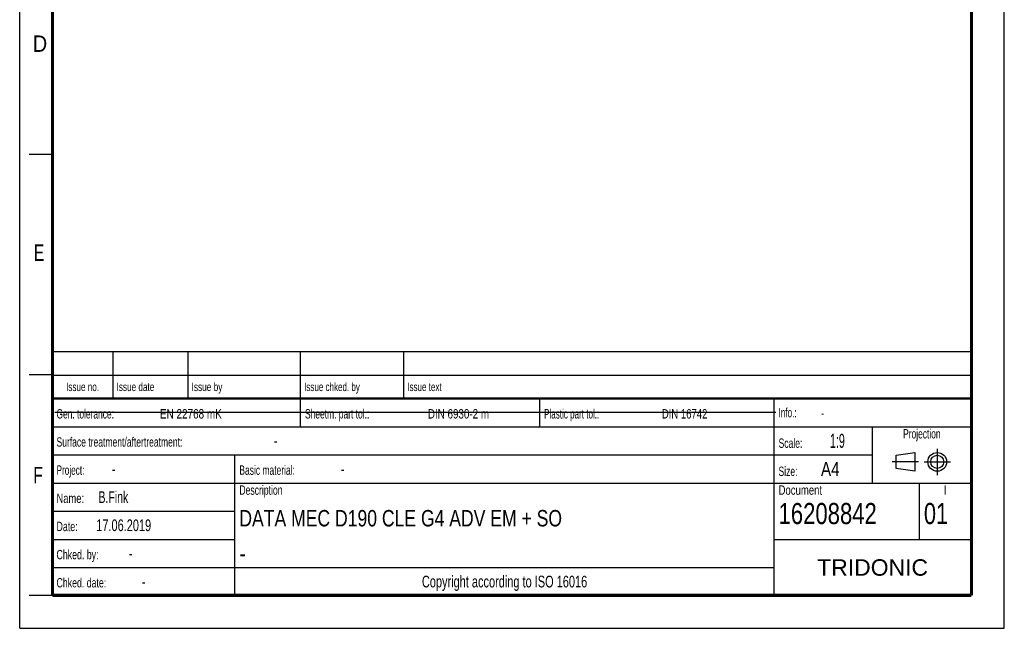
# Model space of a CAD drawing. Header units: millimetres. Extents: x 0 to 210, y 0 to 297.
# Tile 1 of 20: x 0 to 210, y 0 to 130. Entities that reach past the tile are written whole.
import ezdxf
from ezdxf.enums import TextEntityAlignment as Align

# ---------------------------------------------------------------- set-up
doc = ezdxf.new("R2010")
doc.units = ezdxf.units.MM
doc.header["$LTSCALE"] = 19.36
doc.linetypes.add('CENTER', pattern=[0.6, 0.375, -0.075, 0.075, -0.075])
doc.layers.get('0').update_dxf_attribs({"linetype": 'CONTINUOUS'})
doc.layers.add('DEFAULT_1', color=7, linetype='CENTER')
doc.layers.add('Z_NOTICE', color=7, linetype='CONTINUOUS')
doc.styles.get("Standard").update_dxf_attribs({"font": 'txt', "width": 0.7})
doc.styles.add('TEXTSTYLE_2', font='txt', dxfattribs={"width": 0.75})
doc.styles.add('TEXTSTYLE_5', font='arial.ttf')

# ---------------------------------------------------------------- blocks, each defined once
blk = doc.blocks.new('PROJEKTIONSMETHODE_BL0', base_point=(192.31, 35.47))
at = {"color": 2, "linetype": 'CONTINUOUS'}
for p, q in [((186.91, 36.87), (190.91, 37.47)), ((186.91, 34.07), (186.91, 36.87)), ((190.91, 37.47), (190.91, 33.47)), ((190.91, 33.47), (186.91, 34.07))]:
    blk.add_line(p, q, dxfattribs=at)
for radius in [2, 1.4]:
    blk.add_circle((195.71, 35.47), radius, dxfattribs=at)
at = {"layer": 'DEFAULT_1', "color": 2, "linetype": 'CENTER'}
for p, q in [((195.71, 38.27), (195.71, 32.67)), ((191.71, 35.47), (186.11, 35.47)), ((192.91, 35.47), (198.5, 35.47))]:
    blk.add_line(p, q, dxfattribs=at)

msp = doc.modelspace()

# ---------------------------------------------------------------- linework, layer by layer
at = {"color": 2, "linetype": 'CONTINUOUS'}
for p, q in [((0, 0), (0, 297)), ((210, 0), (210, 297)), ((7, 101), (2, 101)), ((6.91362, 48.96015), (6.91362, 58.96015)), ((6.91362, 58.96015), (202.91362, 58.96015)), ((19.91362, 48.96015), (19.91362, 58.96015)), ((35.91362, 48.96015), (35.91362, 58.96015)), ((59.91362, 48.96015), (59.91362, 58.96015)), ((81.91362, 48.96015), (81.91362, 58.96015)), ((202.91362, 48.96015), (202.91362, 58.96015)), ((7, 54), (2, 54)), ((6.91362, 53.96015), (202.91362, 53.96015)), ((6.91355, 6.96013), (6.91355, 48.96013)), ((6.91355, 48.96013), (202.91355, 48.96013)), ((6.91362, 48.96015), (202.91362, 48.96015)), ((59.91355, 42.96013), (59.91355, 48.96013)), ((110.91355, 42.96013), (110.91355, 48.96013)), ((160.91355, 6.96013), (160.91355, 48.96013)), ((202.91355, 6.96013), (202.91355, 48.96013)), ((6.91355, 42.96013), (202.91355, 42.96013)), ((181.91355, 30.96013), (181.91355, 42.96013)), ((6.91355, 36.96013), (181.91355, 36.96013)), ((45.91355, 6.96013), (45.91355, 36.96013)), ((6.91355, 30.96013), (202.91355, 30.96013)), ((191.91355, 18.96013), (191.91355, 30.96013)), ((6.91355, 24.96013), (45.91355, 24.96013)), ((6.91355, 18.96013), (45.91355, 18.96013)), ((160.91355, 18.96013), (202.91355, 18.96013)), ((6.91355, 12.96013), (160.91355, 12.96013)), ((7, 7), (2, 7)), ((6.91355, 6.96013), (202.91355, 6.96013)), ((0, 0), (210, 0))]:
    msp.add_line(p, q, dxfattribs=at)
at = {"color": 7, "linetype": 'CONTINUOUS'}
msp.add_line((7.46812, 46.04239), (161.26812, 46.04239), dxfattribs=at)
for points, const_width in [([(7, 7), (7, 290)], 0.7), ([(203, 7), (203, 290)], 0.7), ([(7, 49), (203, 49)], 0.5), ([(7, 7), (203, 7)], 0.7)]:
    msp.add_lwpolyline(points, dxfattribs=dict(at, const_width=const_width))

# ---------------------------------------------------------------- block references
at = {"color": 2, "linetype": 'CONTINUOUS'}
msp.add_blockref('PROJEKTIONSMETHODE_BL0', (192.30508, 35.46975), dxfattribs=at)

# ---------------------------------------------------------------- texts
at = {"color": 5, "linetype": 'CONTINUOUS', "style": 'TEXTSTYLE_2'}
for s, width, p in [('D', 0.904762, (2.80729, 122.85717)), ('E', 0.714286, (3.00245, 78.30247)), ('F', 0.714286, (2.92219, 30.89704))]:
    msp.add_text(s, height=3.5, dxfattribs=dict(at, width=width)).set_placement(p)
at = {"layer": 'Z_NOTICE', "color": 5, "linetype": 'CONTINUOUS', "style": 'TEXTSTYLE_2'}
for s, height, width, p in [('Issue date ', 1.8, 0.725108, (20.66362, 50.56015)), ('Issue by ', 1.8, 0.732804, (36.66362, 50.56015)), ('Issue chked. by', 1.8, 0.711111, (60.66362, 50.56015)), ('Issue text ', 1.8, 0.712121, (82.66362, 50.56015)), ('Gen. tolerance:', 2, 0.669841, (7.85105, 44.71013)), ('EN 22768 mK', 2, 0.792208, (29.91057, 44.71013)), ('Sheetm. part tol.:', 2, 0.67328, (60.85105, 44.71013)), ('DIN 6930-2 m', 2, 0.78373, (87.05343, 44.71013)), ('Plastic part tol.:', 2, 0.642857, (111.85105, 44.71013)), ('DIN 16742', 2, 0.759259, (136.95819, 44.71013)), ('Info.: ', 2, 0.64966, (161.85105, 44.96013)), ('Surface treatment/aftertreatment: ', 2, 0.681373, (7.85105, 38.71013)), ('Scale:  ', 2, 0.684524, (161.85105, 38.46013)), ('1:9', 3, 0.571429, (172.80343, 38.46013)), ('-', 2.5, 0.714286, (54.18438, 38.71013)), ('Project: ', 2, 0.656085, (7.85105, 32.71013)), ('-', 2.5, 0.714286, (19.66057, 32.71013)), ('Basic material: ', 2, 0.675595, (46.85105, 32.71013)), ('-', 2.5, 0.714286, (68.47009, 32.71013)), ('Size: ', 2, 0.678571, (161.85105, 32.46013)), (' A4', 3, 0.809524, (169.9939, 32.46013)), ('B.Fink', 2.5, 0.670635, (16.80343, 26.71013)), ('Description', 2, 0.688312, (46.85105, 28.46013)), ('Document', 2, 0.761905, (161.85105, 28.46013)), ('Name: ', 2, 0.746032, (7.85105, 26.71013)), ('16208842', 4.5, 0.782738, (161.85105, 22.21013)), ('01', 4.5, 0.77381, (192.85105, 22.21013)), ('17.06.2019', 2.5, 0.7, (16.32724, 20.71013)), ('Date: ', 2, 0.706349, (7.85105, 20.71013)), ('Chked. by: ', 2, 0.701299, (7.85105, 14.71013)), ('-', 2.5, 0.714286, (23.27962, 14.71013)), ('Chked. date: ', 2, 0.699634, (7.85105, 8.71013)), ('-', 2.5, 0.714286, (26.04152, 8.71013))]:
    msp.add_text(s, height=height, dxfattribs=dict(at, width=width)).set_placement(p)
for s, height, width, p in [('Issue no.', 1.8, 0.719577, (13.41362, 50.56015)), ('Projection', 2, 0.671429, (192.41355, 40.46013)), ('I', 2, 0.833333, (197.41355, 28.46013)), ('Copyright according to ISO 16016', 2.5, 0.700149, (103.41355, 8.71013))]:
    msp.add_text(s, height=height, dxfattribs=dict(at, width=width)).set_placement(p, align=Align.CENTER)
at = {"layer": 'Z_NOTICE', "color": 5, "linetype": 'CONTINUOUS', "width": 0.714286}
msp.add_text('-', height=1.8, dxfattribs=at).set_placement((170.94628, 44.96013))
at = {"layer": 'Z_NOTICE', "color": 7, "linetype": 'CONTINUOUS', "style": 'TEXTSTYLE_2'}
for s, width, p in [('DATA MEC D190 CLE G4 ADV EM + SO', 0.800595, (46.85105, 21.71013)), ('-', 0.904762, (46.85105, 14.21013))]:
    msp.add_text(s, height=3.5, dxfattribs=dict(at, width=width)).set_placement(p)
at = {"layer": 'Z_NOTICE', "color": 5, "linetype": 'CONTINUOUS', "style": 'TEXTSTYLE_5'}
msp.add_text('TRIDONIC', height=3.5, dxfattribs=at).set_placement((181.91355, 11.21013), align=Align.CENTER)

doc.saveas('drawing.dxf')
